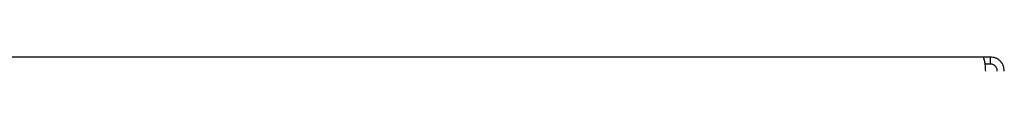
# Model space of a CAD drawing. Header units: millimetres. Extents: x 1903 to 18395, y 655 to 15963.
# Tile 44 of 54: x 15240 to 15803, y 1447 to 1455. Entities that reach past the tile are written whole.
import ezdxf

# ---------------------------------------------------------------- set-up
doc = ezdxf.new("R2010")
doc.units = ezdxf.units.MM

msp = doc.modelspace()

# ---------------------------------------------------------------- linework, layer by layer
at = {"color": 7, "linetype": 'Continuous', "lineweight": 25, "ltscale": 2}
for p, q in [((15791.11, 1455.27), (13999.11, 1455.27)), ((15795.11, 1455.27), (15791.11, 1455.27)), ((15795.11, 1455.27), (15795.11, 1451.27)), ((15795.11, 1451.27), (15791.96, 1451.27))]:
    msp.add_line(p, q, dxfattribs=at)
for points, knots in [([(15791.11, 1455.27), (15791.15, 1455.16), (15791.21, 1455), (15791.48, 1453.99), (15791.69, 1452.97), (15791.91, 1451.71), (15792.17, 1449.85), (15792.23, 1448.29), (15792.28, 1447.27)], [0, 0, 0, 0, 0.241165, 0.369516, 0.5, 0.630484, 0.758835, 1, 1, 1, 1]), ([(15803.11, 1447.27), (15803, 1448.29), (15802.83, 1449.85), (15801.83, 1451.71), (15800.8, 1452.97), (15799.54, 1453.99), (15797.68, 1455), (15796.12, 1455.16), (15795.11, 1455.27)], [0, 0, 0, 0, 0.241165, 0.369516, 0.5, 0.630484, 0.758835, 1, 1, 1, 1]), ([(15799.11, 1447.27), (15799.09, 1447.52), (15799.06, 1448.04), (15798.76, 1449.05), (15798.01, 1450.18), (15796.88, 1450.93), (15795.87, 1451.23), (15795.35, 1451.26), (15795.11, 1451.27)], [0, 0, 0, 0, 0.11666, 0.240366, 0.5, 0.759634, 0.88334, 1, 1, 1, 1])]:
    msp.add_open_spline(points, degree=3, knots=knots, dxfattribs=at)

doc.saveas('drawing.dxf')
